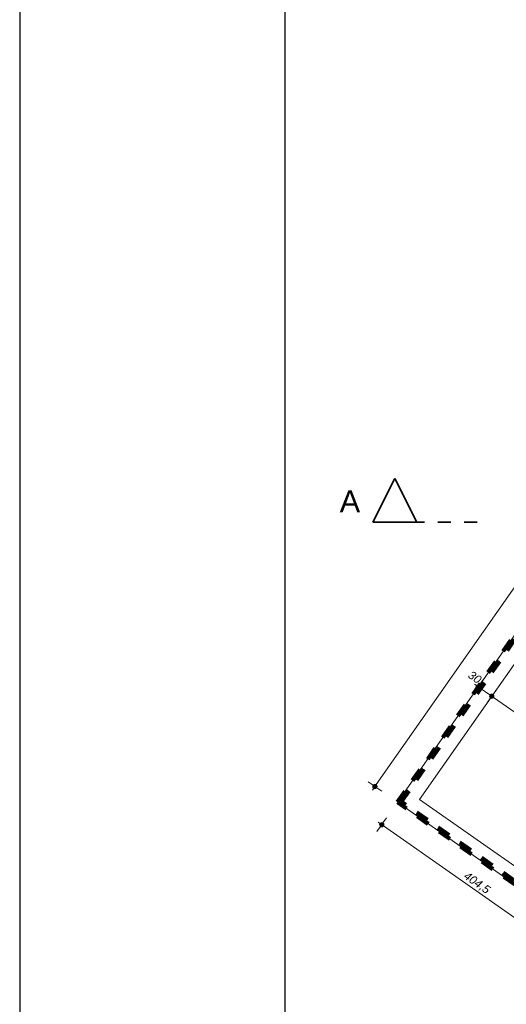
# Model space of a CAD drawing. Header units: millimetres. Extents: x -13944 to 76372, y -78836 to -36151.
# Tile 2 of 29: x -13944 to -5080, y -68905 to -50983. Entities that reach past the tile are written whole.
import ezdxf

# ---------------------------------------------------------------- set-up
doc = ezdxf.new("R2010")
doc.units = ezdxf.units.MM
doc.header["$MEASUREMENT"] = 0
doc.linetypes.add('Przerywana', pattern=[480, 240, -240])
doc.linetypes.add('Wipeout_Contour', pattern=[1000, 0, -1000])
for name, color, linetype, lineweight in [('0_Nr_pióra__4', 7, 'Continuous', 25), ('_podkład_Nr_pióra__1', 7, 'Continuous', 0), ('Wymiarowanie - Ogólne_Nr_pióra__82', 114, 'Continuous', 13), ('Znaczniki - Przekroje_Nr_pióra__5', 7, 'Continuous', 35)]:
    doc.layers.add(name, color=color, linetype=linetype, lineweight=lineweight)
doc.layers.add('Wymiarowanie - Ogólne', color=7, linetype='Continuous')
doc.layers.add('Znaczniki - Przekroje', color=7, linetype='Continuous')
doc.styles.add('GENERATED_STYLE_1', font='txt')
doc.styles.add('GENERATED_STYLE_2', font='txt')
doc.dimstyles.new('GENERATED_STYLE__1', dxfattribs={"dimtxt": 150, "dimasz": 152, "dimexe": 0.18, "dimexo": 0, "dimgap": 0.09, "dimtad": 1, "dimlfac": 0.1, "dimzin": 0, "dimdsep": 46, "dimtxsty": 'GENERATED_STYLE_2', "dimblk": 'ARROWHEAD_11', "dimblk1": 'ARROWHEAD_11', "dimblk2": 'ARROWHEAD_11', "dimcen": 0.09, "dimclrd": 114, "dimclre": 114, "dimclrt": 114, "dimazin": 0, "dimtfac": 1, "dimtdec": 4, "dimtmove": 0, "dimatfit": 3, "dimfxl": 1, "dimtolj": 1, "dimtzin": 0, "dimarcsym": 0})

# ---------------------------------------------------------------- blocks, each defined once
blk = doc.blocks.new('*D74')
at = {"layer": 'Wymiarowanie - Ogólne_Nr_pióra__82', "linetype": 'Continuous'}
for points in [[(5121, -66750), (5118, -66735), (5110, -66722), (5097, -66713), (5081, -66710), (5066, -66713), (5053, -66722), (5044, -66735), (5041, -66750), (5044, -66765), (5053, -66778), (5066, -66787), (5081, -66790), (5097, -66787), (5110, -66778), (5118, -66765)], [(5121, -68740), (5118, -68725), (5110, -68712), (5097, -68703), (5081, -68700), (5066, -68703), (5053, -68712), (5044, -68725), (5041, -68740), (5044, -68755), (5053, -68768), (5066, -68777), (5081, -68780), (5097, -68777), (5110, -68768), (5118, -68755)]]:
    blk.add_hatch(color=256, dxfattribs=at).paths.add_polyline_path(points)
for p, q in [((5041, -66750), (4931, -66750)), ((5081, -68700), (5081, -66790)), ((5231, -66750), (5121, -66750)), ((5041, -68740), (4931, -68740)), ((5231, -68740), (5121, -68740))]:
    blk.add_line(p, q, dxfattribs=at)
for centre in [(5081, -66750), (5081, -68740)]:
    blk.add_circle(centre, 40, dxfattribs=at)
at = {"layer": 'Wymiarowanie - Ogólne_Nr_pióra__82', "insert": (5051, -67916), "char_height": 150, "attachment_point": 7, "rotation": 90, "style": 'GENERATED_STYLE_2'}
blk.add_mtext('\\A1;{\\fArial|b0|i1|c238|p38;199}', dxfattribs=at)
blk = doc.blocks.new('ARROWHEAD_11')
at = {"color": 0, "linetype": 'Continuous', "lineweight": 0}
blk.add_line((0, 0), (-1, 0), dxfattribs=at)
at = {"color": 0, "linetype": 'Continuous', "lineweight": 0, "const_width": 0.25, "flags": 128}
blk.add_lwpolyline([(-0.125, 0, 1), (0.125, 0, 1)], format="xyb", close=True, dxfattribs=at)
blk = doc.blocks.new('*D75')
at = {"layer": 'Wymiarowanie - Ogólne_Nr_pióra__82', "linetype": 'Continuous'}
for points in [[(5121, -66350), (5118, -66335), (5110, -66322), (5097, -66313), (5081, -66310), (5066, -66313), (5053, -66322), (5044, -66335), (5041, -66350), (5044, -66365), (5053, -66378), (5066, -66387), (5081, -66390), (5097, -66387), (5110, -66378), (5118, -66365)], [(5121, -66750), (5118, -66735), (5110, -66722), (5097, -66713), (5081, -66710), (5066, -66713), (5053, -66722), (5044, -66735), (5041, -66750), (5044, -66765), (5053, -66778), (5066, -66787), (5081, -66790), (5097, -66787), (5110, -66778), (5118, -66765)]]:
    blk.add_hatch(color=256, dxfattribs=at).paths.add_polyline_path(points)
for p, q in [((5081, -66310), (5081, -66270)), ((5041, -66350), (4931, -66350)), ((5081, -66710), (5081, -66390)), ((5231, -66350), (5121, -66350)), ((5041, -66750), (4931, -66750)), ((5231, -66750), (5121, -66750))]:
    blk.add_line(p, q, dxfattribs=at)
for centre in [(5081, -66350), (5081, -66750)]:
    blk.add_circle(centre, 40, dxfattribs=at)
at = {"layer": 'Wymiarowanie - Ogólne_Nr_pióra__82', "insert": (5051, -66664), "char_height": 150, "attachment_point": 7, "rotation": 90, "style": 'GENERATED_STYLE_2'}
blk.add_mtext('\\A1;{\\fArial|b0|i1|c238|p38;40}', dxfattribs=at)
blk = doc.blocks.new('*D289')
at = {"layer": 'Wymiarowanie - Ogólne_Nr_pióra__82', "linetype": 'Continuous'}
for points in [[(-7310, -65636), (-7313, -65621), (-7322, -65608), (-7335, -65599), (-7350, -65596), (-7365, -65599), (-7378, -65608), (-7387, -65621), (-7390, -65636), (-7387, -65652), (-7378, -65665), (-7365, -65673), (-7350, -65676), (-7335, -65673), (-7322, -65665), (-7313, -65652)], [(-3997, -67956), (-4000, -67941), (-4009, -67928), (-4022, -67919), (-4037, -67916), (-4053, -67919), (-4066, -67928), (-4074, -67941), (-4077, -67956), (-4074, -67971), (-4066, -67984), (-4053, -67993), (-4037, -67996), (-4022, -67993), (-4009, -67984), (-4000, -67971)]]:
    blk.add_hatch(color=256, dxfattribs=at).paths.add_polyline_path(points)
for p, q in [((-7415, -65590), (-7383, -65613)), ((-7327, -65604), (-7264, -65513)), ((-7436, -65759), (-7373, -65669)), ((-7317, -65659), (-4070, -67933)), ((-4014, -67923), (-3951, -67833)), ((-4123, -68079), (-4060, -67989)), ((-4004, -67979), (-3972, -68002))]:
    blk.add_line(p, q, dxfattribs=at)
for centre in [(-7350, -65636), (-4037, -67956)]:
    blk.add_circle(centre, 40, dxfattribs=at)
at = {"layer": 'Wymiarowanie - Ogólne_Nr_pióra__82', "insert": (-5886, -66624), "char_height": 150, "attachment_point": 7, "rotation": 325, "style": 'GENERATED_STYLE_2'}
blk.add_mtext('\\A1;{\\fArial|b0|i1|c238|p38;404,5}', dxfattribs=at)
blk = doc.blocks.new('*D293')
at = {"layer": 'Wymiarowanie - Ogólne_Nr_pióra__82', "linetype": 'Continuous'}
for points in [[(-1741, -56811), (-1744, -56796), (-1752, -56783), (-1765, -56774), (-1781, -56771), (-1796, -56774), (-1809, -56783), (-1817, -56796), (-1821, -56811), (-1817, -56826), (-1809, -56839), (-1796, -56848), (-1781, -56851), (-1765, -56848), (-1752, -56839), (-1744, -56826)], [(-7433, -64940), (-7436, -64925), (-7444, -64912), (-7457, -64903), (-7473, -64900), (-7488, -64903), (-7501, -64912), (-7510, -64925), (-7513, -64940), (-7510, -64955), (-7501, -64968), (-7488, -64977), (-7473, -64980), (-7457, -64977), (-7444, -64968), (-7436, -64955)]]:
    blk.add_hatch(color=256, dxfattribs=at).paths.add_polyline_path(points)
for p, q in [((-1813, -56788), (-1903, -56725)), ((-1758, -56778), (-1735, -56745)), ((-7450, -64907), (-1803, -56844)), ((-1658, -56897), (-1748, -56834)), ((-7505, -64917), (-7595, -64854)), ((-7519, -65006), (-7496, -64973)), ((-7350, -65026), (-7440, -64963))]:
    blk.add_line(p, q, dxfattribs=at)
for centre in [(-1781, -56811), (-7473, -64940)]:
    blk.add_circle(centre, 40, dxfattribs=at)
at = {"layer": 'Wymiarowanie - Ogólne_Nr_pióra__82', "insert": (-4798, -61068), "char_height": 150, "attachment_point": 7, "rotation": 55, "style": 'GENERATED_STYLE_2'}
blk.add_mtext('\\A1;{\\fArial|b0|i1|c238|p38;992,5}', dxfattribs=at)
blk = doc.blocks.new('*D295')
at = {"layer": 'Wymiarowanie - Ogólne_Nr_pióra__82', "linetype": 'Continuous'}
for points in [[(-5551, -63125), (-5554, -63109), (-5563, -63096), (-5576, -63088), (-5591, -63085), (-5606, -63088), (-5619, -63096), (-5628, -63109), (-5631, -63125), (-5628, -63140), (-5619, -63153), (-5606, -63162), (-5591, -63165), (-5576, -63162), (-5563, -63153), (-5554, -63140)], [(-5305, -63297), (-5308, -63281), (-5317, -63268), (-5330, -63260), (-5345, -63257), (-5361, -63260), (-5374, -63268), (-5382, -63281), (-5385, -63297), (-5382, -63312), (-5374, -63325), (-5361, -63334), (-5345, -63337), (-5330, -63334), (-5317, -63325), (-5308, -63312)]]:
    blk.add_hatch(color=256, dxfattribs=at).paths.add_polyline_path(points)
for p, q in [((-5657, -63079), (-5624, -63102)), ((-5568, -63092), (-5505, -63002)), ((-5677, -63248), (-5614, -63157)), ((-5558, -63148), (-5378, -63274)), ((-5322, -63264), (-5259, -63174)), ((-5431, -63420), (-5368, -63329))]:
    blk.add_line(p, q, dxfattribs=at)
blk.add_circle((-5591, -63125), 40, dxfattribs=at)
at = {"layer": 'Wymiarowanie - Ogólne_Nr_pióra__82', "insert": (-5793, -62947), "char_height": 150, "attachment_point": 7, "rotation": 325, "style": 'GENERATED_STYLE_2'}
blk.add_mtext('\\A1;{\\fArial|b0|i1|c238|p38;30}', dxfattribs=at)
blk = doc.blocks.new('*D296')
at = {"layer": 'Wymiarowanie - Ogólne_Nr_pióra__82', "linetype": 'Continuous'}
for points in [[(-5305, -63297), (-5308, -63281), (-5317, -63268), (-5330, -63260), (-5345, -63257), (-5361, -63260), (-5374, -63268), (-5382, -63281), (-5385, -63297), (-5382, -63312), (-5374, -63325), (-5361, -63334), (-5345, -63337), (-5330, -63334), (-5317, -63325), (-5308, -63312)], [(-4027, -64192), (-4031, -64176), (-4039, -64163), (-4052, -64155), (-4067, -64152), (-4083, -64155), (-4096, -64163), (-4104, -64176), (-4107, -64192), (-4104, -64207), (-4096, -64220), (-4083, -64228), (-4067, -64232), (-4052, -64228), (-4039, -64220), (-4031, -64207)]]:
    blk.add_hatch(color=256, dxfattribs=at).paths.add_polyline_path(points)
for p, q in [((-5322, -63264), (-5259, -63174)), ((-5431, -63420), (-5368, -63329)), ((-5313, -63320), (-4100, -64169)), ((-4045, -64159), (-3981, -64069))]:
    blk.add_line(p, q, dxfattribs=at)
blk.add_circle((-5345, -63297), 40, dxfattribs=at)
at = {"layer": 'Wymiarowanie - Ogólne_Nr_pióra__82', "char_height": 150, "attachment_point": 7, "rotation": 325, "style": 'GENERATED_STYLE_2'}
for s, insert in [('\\A1;{\\fArial|b0|i1|c238|p38;156}', (-4922, -63556)), ('\\A1;{\\fArial|b0|i1|c238|p38;27}', (-4270, -64013))]:
    blk.add_mtext(s, dxfattribs=dict(at, insert=insert))

msp = doc.modelspace()

# ---------------------------------------------------------------- linework, layer by layer
at = {"layer": '0_Nr_pióra__4', "linetype": 'Continuous', "flags": 128}
for points in [[(76371.934, -36317.498), (-13943.569, -36317.498), (-13943.569, -78836.041), (76371.934, -78836.041)], [(-9110.033, -37336.041), (75871.934, -37336.041), (75871.934, -78336.041), (-9110.033, -78336.041)]]:
    msp.add_lwpolyline(points, close=True, dxfattribs=at)
at = {"layer": '_podkład_Nr_pióra__1', "linetype": 'Continuous'}
for p, q in [((-1370.972, -57097.659), (-7063.075, -65226.824)), ((-6662.463, -65177.726), (-1276.07, -57485.159)), ((-7063.075, -65226.824), (-3750.498, -67546.315)), ((-3874.144, -67130.128), (-6662.463, -65177.726))]:
    msp.add_line(p, q, dxfattribs=at)
at = {"layer": 'Znaczniki - Przekroje_Nr_pióra__5', "linetype": 'Przerywana'}
msp.add_line((-5609.338, -60131.057), (-6709.338, -60131.057), dxfattribs=at)

# ---------------------------------------------------------------- texts
at = {"layer": 'Znaczniki - Przekroje_Nr_pióra__5', "insert": (-8115.053, -59948.199), "char_height": 400, "attachment_point": 7, "style": 'GENERATED_STYLE_1'}
msp.add_mtext('\\A1;{\\fArial|b0|i0|c238|p38;A}', dxfattribs=at)

# ---------------------------------------------------------------- dimensions: what is measured, and where the dimension line sits
at = {"layer": 'Wymiarowanie - Ogólne', "color": 114, "linetype": 'Continuous', "lineweight": 13}
for base, p1, p2, angle, text, picture, middle, turn in [((-1780.512, -56810.895), (-6976.654, -65287.336), (-1284.551, -57158.171), 55, '992,5', '*D293', (-4712.575, -60815.252), 55), ((-4037.263, -67955.858), (-6920.942, -65023.838), (-3608.365, -67343.329), 325, '404,5', '*D289', (-5633.325, -66710.101), 325)]:
    dim = msp.add_linear_dim(base=base, p1=p1, p2=p2, angle=angle, text=text, dimstyle='GENERATED_STYLE__1', dxfattribs=at)
    dim.commit()
    dim.dimension.update_dxf_attribs({"geometry": picture, "text_midpoint": middle, "dimtype": 160, "text_rotation": turn})
for base, p1, p2, angle, picture, middle, turn in [((-5345.375, -63296.729), (-5759.323, -63364.874), (-5505.556, -63525.491), 325, '*D295', (-5656.905, -62950.412), 325), ((-4067.498, -64191.508), (-5505.556, -63525.491), (-4238.629, -64435.909), 325, '*D296', (-4739.454, -63592.818), 325), ((5081.443, -66350.011), (-7616.029, -66750.011), (-7447.95, -66350.011), 90, '*D75', (4976.443, -66550.011), 90), ((5081.443, -66750.011), (2117.043, -68740.032), (-7616.029, -66750.011), 90, '*D74', (4976.443, -67745.021), 90)]:
    dim = msp.add_linear_dim(base=base, p1=p1, p2=p2, angle=angle, dimstyle='GENERATED_STYLE__1', dxfattribs=at)
    dim.commit()
    dim.dimension.update_dxf_attribs({"geometry": picture, "text_midpoint": middle, "dimtype": 160, "text_rotation": turn})

# ---------------------------------------------------------------- next in the draw order: wipeouts: each hides what was drawn before it
at = {"color": 254, "linetype": 'Wipeout_Contour', "lineweight": 0, "ltscale": 180858.320304}
msp.add_wipeout([(-7509.338, -60131.057), (-6709.338, -60131.057), (-7109.338, -59331.057)], dxfattribs=at).dxf.layer = 'Znaczniki - Przekroje'

# ---------------------------------------------------------------- next in the draw order: linework, layer by layer
at = {"color": 10, "linetype": 'Przerywana', "lineweight": 90}
for points in [[(-3750.498, -67546.315), (-7063.075, -65226.824), (-1370.972, -57097.659), (209.028, -57097.659), (209.028, -55791.388), (2164.596, -55742.978), (2164.596, -47992.978), (28294.596, -47992.978), (28294.596, -37650.678), (28944.596, -37650.678), (28944.596, -40862.978), (37951.507, -40862.978), (60264.596, -59579.384)], [(51552.619, -62635.477), (29874.596, -62635.477), (29874.596, -70072.176), (27684.596, -70072.176), (27684.596, -71522.176), (6109.041, -71522.176), (6109.041, -75994.91), (2214.596, -75994.91), (2214.596, -62340.81), (-166.603, -62340.81), (-3762.777, -67476.679), (-6993.438, -65214.545), (-1344.944, -57147.659), (259.028, -57147.659), (259.028, -55840.165), (2214.596, -55791.755), (2214.596, -48042.978), (28344.596, -48042.978), (28344.596, -37700.678), (28894.596, -37700.678), (28894.596, -40912.978), (37933.313, -40912.978), (60214.596, -59602.704)]]:
    msp.add_lwpolyline(points, dxfattribs=at)
at = {"layer": 'Znaczniki - Przekroje_Nr_pióra__5', "linetype": 'Continuous'}
for p, q in [((-7109.338, -59331.057), (-7509.338, -60131.057)), ((-6709.338, -60131.057), (-7109.338, -59331.057)), ((-7509.338, -60131.057), (-6709.338, -60131.057))]:
    msp.add_line(p, q, dxfattribs=at)

doc.saveas('drawing.dxf')
